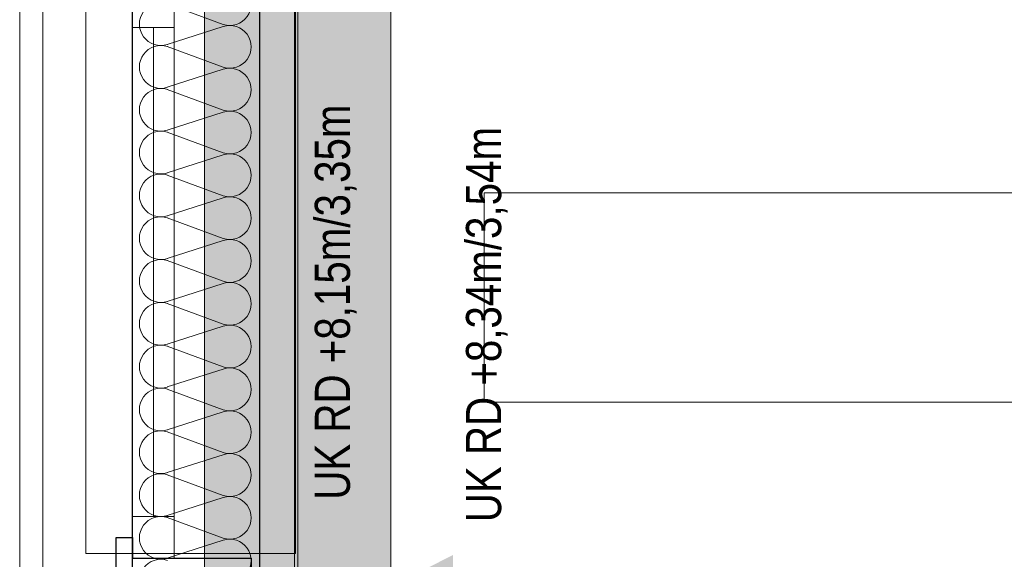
# Model space of a CAD drawing. Extents: x -1920 to 300, y 62 to 656.
# Tile 33 of 60: x -1822 to -1801, y 295 to 307. Entities that reach past the tile are written whole.
import ezdxf
from ezdxf.lldxf.tags import DXFTag

# ---------------------------------------------------------------- set-up
doc = ezdxf.new("R2010")
doc.units = 0
doc.layers.get('0').update_dxf_attribs({"lineweight": 35})
for name, color, linetype, lineweight, true_color in [('00_Beschriftung UZ', 3, 'Continuous', 13, 0x00ff00), ('30 -33 Aussenwände- 7 Fassade_ Elemente', 7, 'Continuous', 9, 0x00aacc), ('30 -35 Decken- 1 Konstruktion-Träger- Stahlbeton', 7, 'grob-A06G9HJG8I', 13, 0x33aa00), ('60- 61 allgemeine Ausstattung- 1 Möbel', 7, 'Continuous', 9, 0x00cccc)]:
    doc.layers.add(name, color=color, linetype=linetype, lineweight=lineweight, true_color=true_color)
doc.layers.add('70 -71 Achsen- 1 Gebäudeachsen', color=7, linetype='STRICHPUNKT2-A06G9HJF8I', lineweight=18)
doc.layers.add('iwb_Schraffur_Unterzug', color=7, linetype='Continuous', lineweight=5, true_color=0xffffcc, plot=False)
doc.styles.get("Standard").update_dxf_attribs({"font": 'ARIALN.TTF'})
tags = doc.linetypes.add('grob-A06G9HJG8I', pattern=[14, 3, -8, 3]).pattern_tags.tags
tags[8:9] = [DXFTag(74, 4), DXFTag(75, 0), DXFTag(340, '0'), DXFTag(46, 0.0), DXFTag(50, 0.0), DXFTag(44, 0.0), DXFTag(45, 0.0)]
tags[6:7] = [DXFTag(74, 4), DXFTag(75, 0), DXFTag(340, '0'), DXFTag(46, 0.0), DXFTag(50, 0.0), DXFTag(44, 0.0), DXFTag(45, 0.0)]
tags[4:5] = [DXFTag(74, 4), DXFTag(75, 0), DXFTag(340, '0'), DXFTag(46, 0.0), DXFTag(50, 0.0), DXFTag(44, 0.0), DXFTag(45, 0.0)]
tags = doc.linetypes.add('STRICHPUNKT2-A06G9HJF8I', pattern=[12.7, 6.35, -3.175, 0, -3.175]).pattern_tags.tags
tags[10:11] = [DXFTag(74, 4), DXFTag(75, 0), DXFTag(340, '0'), DXFTag(46, 0.0), DXFTag(50, 0.0), DXFTag(44, 0.0), DXFTag(45, 0.0)]
tags[8:9] = [DXFTag(74, 4), DXFTag(75, 0), DXFTag(340, '0'), DXFTag(46, 0.0), DXFTag(50, 0.0), DXFTag(44, 0.0), DXFTag(45, 0.0)]
tags[6:7] = [DXFTag(74, 4), DXFTag(75, 0), DXFTag(340, '0'), DXFTag(46, 0.0), DXFTag(50, 0.0), DXFTag(44, 0.0), DXFTag(45, 0.0)]
tags[4:5] = [DXFTag(74, 4), DXFTag(75, 0), DXFTag(340, '0'), DXFTag(46, 0.0), DXFTag(50, 0.0), DXFTag(44, 0.0), DXFTag(45, 0.0)]

# ---------------------------------------------------------------- blocks, each defined once
blk = doc.blocks.new('Referenz-A06G9HJH8I', base_point=(-1905.787, 86.892))
at = {"layer": '00_Beschriftung UZ', "color": 0, "lineweight": 0}
for points in [[(-1815.166, 294.026), (-1813.831, 294.692), (-1815.165, 295.362)], [(-1812.495, 294.026), (-1813.831, 294.692), (-1812.496, 295.362)]]:
    blk.add_solid(points, dxfattribs=at)
at = {"layer": '30 -33 Aussenwände- 7 Fassade_ Elemente', "color": 0, "linetype": 'Continuous', "lineweight": -2, "ltscale": 0.25}
for p, q in [((-1819.381, 270.642), (-1819.381, 353.142)), ((-1816.651, 350.892), (-1816.651, 272.892)), ((-1819.731, 295.742), (-1819.381, 295.742)), ((-1819.731, 293.642), (-1819.731, 295.742)), ((-1819.381, 295.742), (-1819.381, 295.292)), ((-1819.381, 295.292), (-1816.831, 295.292)), ((-1816.831, 295.292), (-1816.831, 294.092))]:
    blk.add_line(p, q, dxfattribs=at)
at = {"layer": '30 -33 Aussenwände- 7 Fassade_ Elemente', "color": 0, "linetype": 'Continuous', "ltscale": 0.13}
for p, q in [((-1821.801, 352.442), (-1821.801, 271.292)), ((-1815.901, 272.892), (-1815.901, 350.892)), ((-1821.301, 273.142), (-1821.301, 350.642)), ((-1819.381, 350.642), (-1819.381, 273.142)), ((-1821.801, 241.342), (-1821.801, 322.442)), ((-1813.831, 320.892), (-1813.831, 242.892)), ((-1819.381, 295.292), (-1819.381, 307.492)), ((-1818.481, 307.492), (-1818.481, 295.292)), ((-1817.431, 306.755), (-1818.631, 307.199)), ((-1818.631, 306.324), (-1817.431, 306.71)), ((-1817.431, 305.836), (-1818.631, 306.279)), ((-1818.631, 305.405), (-1817.431, 305.791)), ((-1817.431, 304.916), (-1818.631, 305.36)), ((-1818.631, 304.486), (-1817.431, 304.871)), ((-1817.431, 303.997), (-1818.631, 304.441)), ((-1818.631, 303.566), (-1817.431, 303.952)), ((-1817.431, 303.078), (-1818.631, 303.521)), ((-1818.631, 302.647), (-1817.431, 303.033)), ((-1817.431, 302.159), (-1818.631, 302.602)), ((-1818.631, 301.728), (-1817.431, 302.114)), ((-1817.431, 301.239), (-1818.631, 301.683)), ((-1818.631, 300.809), (-1817.431, 301.194)), ((-1817.431, 300.32), (-1818.631, 300.764)), ((-1818.631, 299.889), (-1817.431, 300.275)), ((-1817.431, 299.401), (-1818.631, 299.844)), ((-1818.631, 298.97), (-1817.431, 299.356)), ((-1817.431, 298.482), (-1818.631, 298.925)), ((-1818.631, 298.051), (-1817.431, 298.437)), ((-1817.431, 297.562), (-1818.631, 298.006)), ((-1818.631, 297.132), (-1817.431, 297.517)), ((-1817.431, 296.643), (-1818.631, 297.087)), ((-1818.631, 296.212), (-1817.431, 296.598)), ((-1817.431, 295.724), (-1818.631, 296.167)), ((-1818.631, 295.293), (-1817.431, 295.679)), ((-1818.481, 295.292), (-1819.381, 295.292))]:
    blk.add_line(p, q, dxfattribs=at)
at = {"layer": '30 -33 Aussenwände- 7 Fassade_ Elemente', "color": 0}
for p, q in [((-1820.381, 295.392), (-1820.381, 307.492)), ((-1819.381, 307.492), (-1819.381, 306.692)), ((-1818.481, 306.692), (-1818.481, 307.492)), ((-1815.881, 295.392), (-1815.881, 307.492)), ((-1819.381, 306.692), (-1818.481, 306.692)), ((-1819.381, 296.192), (-1819.381, 306.692)), ((-1818.931, 306.692), (-1818.931, 296.192)), ((-1818.481, 306.692), (-1818.481, 296.192)), ((-1818.481, 296.192), (-1819.381, 296.192)), ((-1819.381, 295.392), (-1819.381, 296.192)), ((-1818.481, 296.192), (-1818.481, 295.392)), ((-1819.381, 295.392), (-1820.381, 295.392)), ((-1818.481, 295.392), (-1819.381, 295.392)), ((-1818.481, 295.392), (-1815.881, 295.392))]:
    blk.add_line(p, q, dxfattribs=at)
at = {"layer": '30 -33 Aussenwände- 7 Fassade_ Elemente', "color": 0, "linetype": 'Continuous', "lineweight": 18, "ltscale": 0.18}
for p, q in [((-1819.381, 306.692), (-1819.381, 307.492)), ((-1818.481, 307.492), (-1818.481, 306.692)), ((-1818.481, 306.692), (-1819.381, 306.692)), ((-1818.931, 306.692), (-1818.931, 296.192)), ((-1819.381, 295.292), (-1819.381, 296.192)), ((-1819.381, 296.192), (-1818.481, 296.192)), ((-1818.481, 296.192), (-1818.481, 295.292)), ((-1818.481, 295.292), (-1819.381, 295.292))]:
    blk.add_line(p, q, dxfattribs=at)
at = {"layer": '30 -33 Aussenwände- 7 Fassade_ Elemente', "color": 0, "linetype": 'Continuous', "ltscale": 0.13}
for centre, major_axis, end_param in [((-1817.29, 307.192), (-0.141, -0.437), 3.765224), ((-1818.771, 306.761), (0.141, 0.437), 3.764652), ((-1817.29, 306.273), (-0.141, -0.437), 3.765224), ((-1818.771, 305.842), (0.141, 0.437), 3.764652), ((-1817.29, 305.354), (-0.141, -0.437), 3.765224), ((-1818.771, 304.923), (0.141, 0.437), 3.764652), ((-1817.29, 304.434), (-0.141, -0.437), 3.765224), ((-1818.771, 304.004), (0.141, 0.437), 3.764652), ((-1817.29, 303.515), (-0.141, -0.437), 3.765224), ((-1818.771, 303.084), (0.141, 0.437), 3.764652), ((-1817.29, 302.596), (-0.141, -0.437), 3.765224), ((-1818.771, 302.165), (0.141, 0.437), 3.764652), ((-1817.29, 301.676), (-0.141, -0.437), 3.765224), ((-1818.771, 301.246), (0.141, 0.437), 3.764652), ((-1817.29, 300.757), (-0.141, -0.437), 3.765224), ((-1818.771, 300.327), (0.141, 0.437), 3.764652), ((-1817.29, 299.838), (-0.141, -0.437), 3.765224), ((-1818.771, 299.407), (0.141, 0.437), 3.764652), ((-1817.29, 298.919), (-0.141, -0.437), 3.765224), ((-1818.771, 298.488), (0.141, 0.437), 3.764652), ((-1817.29, 297.999), (-0.141, -0.437), 3.765224), ((-1818.771, 297.569), (0.141, 0.437), 3.764652), ((-1817.29, 297.08), (-0.141, -0.437), 3.765224), ((-1818.771, 296.649), (0.141, 0.437), 3.764652), ((-1817.29, 296.161), (-0.141, -0.437), 3.765224), ((-1818.771, 295.73), (0.141, 0.437), 3.764652), ((-1817.29, 295.242), (-0.141, -0.437), 3.765224), ((-1818.771, 294.811), (0.141, 0.437), 3.764652)]:
    blk.add_ellipse(centre, major_axis=major_axis, ratio=1, start_param=0, end_param=end_param, dxfattribs=at)
at = {"layer": '30 -35 Decken- 1 Konstruktion-Träger- Stahlbeton', "color": 0}
for p, q in [((-1817.831, 433.642), (-1817.831, 242.642)), ((-1813.831, 433.642), (-1813.831, 242.642))]:
    blk.add_line(p, q, dxfattribs=at)
at = {"layer": '60- 61 allgemeine Ausstattung- 1 Möbel', "color": 0, "linetype": 'Continuous', "ltscale": 0.13}
for p, q in [((-1811.831, 298.642), (-1811.831, 303.142)), ((-1811.831, 303.142), (-1751.831, 303.142)), ((-1751.831, 298.642), (-1811.831, 298.642))]:
    blk.add_line(p, q, dxfattribs=at)
at = {"layer": '70 -71 Achsen- 1 Gebäudeachsen', "color": 0, "linetype": 'STRICHPUNKT2-A06G9HJF8I', "ltscale": 0.18}
blk.add_line((-1815.831, 590.612), (-1815.831, 90.892), dxfattribs=at)
at = {"layer": '00_Beschriftung UZ', "color": 0, "linetype": 'Continuous', "ltscale": 0.13, "char_height": 0.75516, "attachment_point": 1, "rotation": 90}
for s, insert in [('{\\fArial Narrow;UK RD +8,15m/3,35m}', (-1815.464, 296.55)), ('{\\fArial Narrow;UK RD +8,34m/3,54m}', (-1812.218, 296.068))]:
    blk.add_mtext(s, dxfattribs=dict(at, insert=insert))
blk = doc.blocks.new('Referenz-A06G9HJJ8I', base_point=(-1817.831, 154.592))
at = {"layer": 'iwb_Schraffur_Unterzug', "linetype": 'Continuous', "ltscale": 0.13}
blk.add_solid([(-1817.831, 242.642), (-1817.831, 546.142), (-1813.831, 242.642), (-1813.831, 546.142)], dxfattribs=at)

msp = doc.modelspace()

# ---------------------------------------------------------------- block references
at = {"color": 8, "lineweight": 25, "ltscale": 0.25, "true_color": 0x808080}
for name, p in [('Referenz-A06G9HJH8I', (-1905.787, 86.892)), ('Referenz-A06G9HJJ8I', (-1817.831, 154.592))]:
    msp.add_blockref(name, p, dxfattribs=at)

doc.saveas('drawing.dxf')
